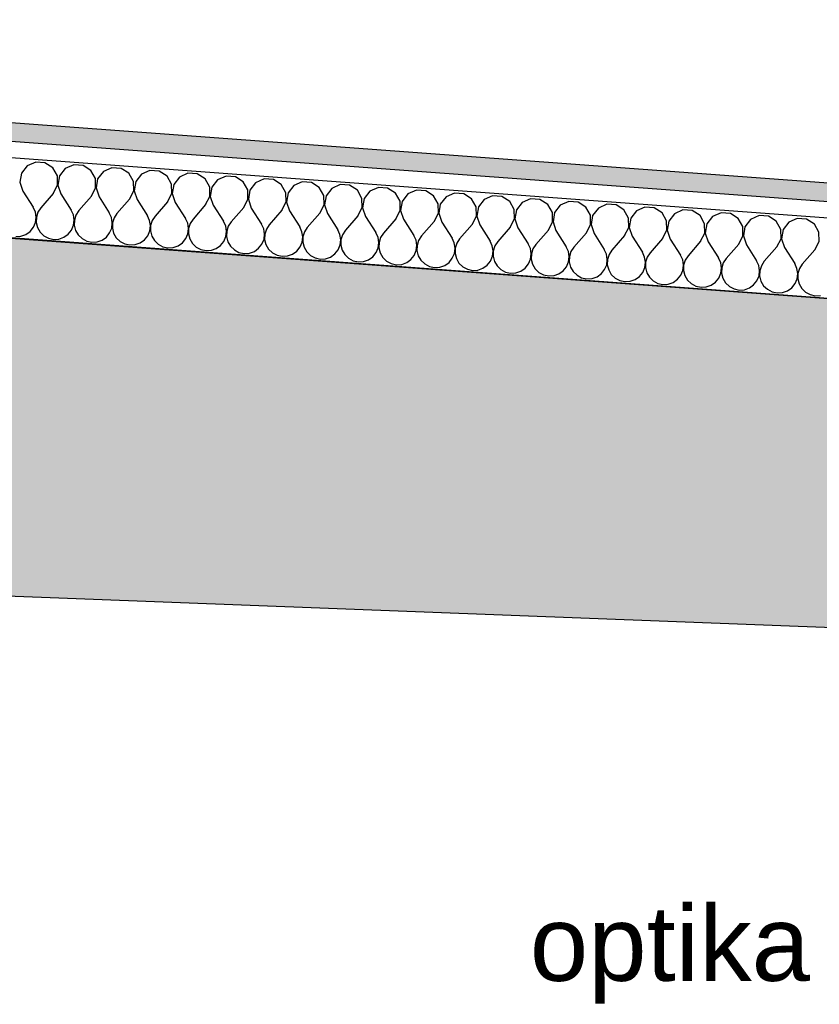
# Model space of a CAD drawing. Extents: x -12025 to 39812, y -28775 to 12.
# Tile 85 of 90: x 29089 to 30685, y -4693 to -2728. Entities that reach past the tile are written whole.
import ezdxf
from ezdxf.enums import TextEntityAlignment as Align

# ---------------------------------------------------------------- set-up
doc = ezdxf.new("R2010")
doc.units = 0
doc.header["$MEASUREMENT"] = 0
doc.layers.add('OÚ Dukovany půdorys kóty 1NP', color=7, linetype='Continuous')
doc.layers.add('OÚ Dukovany půdorys podklad 1NP', color=7, linetype='Continuous')
doc.styles.add('Arial', font='txt')

msp = doc.modelspace()

# ---------------------------------------------------------------- hatches: boundary and pattern name
at = {"layer": 'OÚ Dukovany půdorys podklad 1NP', "linetype": 'Continuous'}
h = msp.add_hatch(dxfattribs=at)
h.set_pattern_fill('OMÍTKA_01', color=21, style=0, pattern_type=2)
h.set_pattern_definition([(0, (0, 0), (0, 86.60254), [0, -50]), (0, (25, 43.3), (0, 86.60254), [0, -50])])
edge = h.paths.add_edge_path()
edge.add_spline(control_points=[(26292.6, -2728.3), (26292.6, -2728.3), (26289.7, -2764.7), (26289.7, -2764.7)], knot_values=[0, 0, 0, 0, 1, 1, 1, 1], degree=3, periodic=0)
edge.add_spline(control_points=[(26289.7, -2764.7), (26289.7, -2764.7), (32190.2, -3201.5), (32190.2, -3201.5)], knot_values=[0, 0, 0, 0, 1, 1, 1, 1], degree=3, periodic=0)
edge.add_spline(control_points=[(32190.2, -3201.5), (32190.2, -3201.5), (32190.2, -3164.8), (32190.2, -3164.8)], knot_values=[0, 0, 0, 0, 1, 1, 1, 1], degree=3, periodic=0)
edge.add_spline(control_points=[(32190.2, -3164.8), (32190.2, -3164.8), (26292.6, -2728.3), (26292.6, -2728.3)], knot_values=[0, 0, 0, 0, 1, 1, 1, 1], degree=3, periodic=0)
edge.add_spline(control_points=[(26292.6, -2728.3), (26292.6, -2728.3), (26292.6, -2728.3), (26292.6, -2728.3)], knot_values=[0, 0, 0, 0, 1, 1, 1, 1], degree=3, periodic=0)

# ---------------------------------------------------------------- linework, layer by layer
at = {"layer": 'OÚ Dukovany půdorys podklad 1NP', "color": 1, "linetype": 'Continuous'}
for p, q in [((32190.2, -3164.8), (26292.6, -2728.3)), ((26289.7, -2764.7), (32190.2, -3201.5)), ((32190.2, -3234.6), (25979.6, -2774.8)), ((25966.8, -2934.3), (31997.5, -3380.7))]:
    msp.add_line(p, q, dxfattribs=at)
at = {"layer": 'OÚ Dukovany půdorys podklad 1NP', "color": 7, "linetype": 'Continuous'}
for p, q in [((31997.5, -3380.7), (26370.7, -2963.7)), ((26378.8, -3776.6), (31497.2, -3970.8))]:
    msp.add_line(p, q, dxfattribs=at)
at = {"layer": 'OÚ Dukovany půdorys podklad 1NP', "color": 21, "linetype": 'Continuous'}
for p, q in [((29104.4, -3019.9), (29093, -3034.5)), ((29121.4, -3012.4), (29104.4, -3019.9)), ((29139.9, -3013.7), (29121.4, -3012.4)), ((29155.5, -3023.7), (29139.9, -3013.7)), ((29164.6, -3039.8), (29155.5, -3023.7)), ((29180.4, -3025.5), (29169, -3040.2)), ((29197.4, -3018), (29180.4, -3025.5)), ((29215.9, -3019.4), (29197.4, -3018)), ((29231.5, -3029.3), (29215.9, -3019.4)), ((29273.3, -3023.6), (29256.4, -3031.1)), ((29291.8, -3025), (29273.3, -3023.6)), ((29307.5, -3034.9), (29291.8, -3025)), ((29093, -3034.5), (29089.9, -3052.8)), ((29165, -3058.4), (29164.6, -3039.8)), ((29169, -3040.2), (29165.9, -3058.5)), ((29240.6, -3045.5), (29231.5, -3029.3)), ((29241, -3064), (29240.6, -3045.5)), ((29245, -3045.8), (29241.9, -3064.1)), ((29256.4, -3031.1), (29245, -3045.8)), ((29316.6, -3051.1), (29307.5, -3034.9)), ((29332.4, -3036.8), (29321, -3051.4)), ((29349.3, -3029.2), (29332.4, -3036.8)), ((29367.8, -3030.6), (29349.3, -3029.2)), ((29383.5, -3040.6), (29367.8, -3030.6)), ((29392.6, -3056.7), (29383.5, -3040.6)), ((29408.3, -3042.4), (29397, -3057)), ((29425.3, -3034.9), (29408.3, -3042.4)), ((29443.8, -3036.2), (29425.3, -3034.9)), ((29459.5, -3046.2), (29443.8, -3036.2)), ((29501.3, -3040.5), (29484.3, -3048)), ((29519.8, -3041.8), (29501.3, -3040.5)), ((29535.5, -3051.8), (29519.8, -3041.8)), ((29089.9, -3052.8), (29095.8, -3070.4)), ((29156.6, -3074.9), (29165, -3058.4)), ((29165.9, -3058.5), (29171.8, -3076.1)), ((29232.6, -3080.6), (29241, -3064)), ((29241.9, -3064.1), (29247.8, -3081.7)), ((29317, -3069.6), (29316.6, -3051.1)), ((29321, -3051.4), (29317.9, -3069.7)), ((29393, -3075.3), (29392.6, -3056.7)), ((29397, -3057), (29393.8, -3075.3)), ((29468.6, -3062.3), (29459.5, -3046.2)), ((29469, -3080.9), (29468.6, -3062.3)), ((29472.9, -3062.7), (29469.8, -3081)), ((29484.3, -3048), (29472.9, -3062.7)), ((29544.6, -3068), (29535.5, -3051.8)), ((29560.3, -3053.6), (29548.9, -3068.3)), ((29577.3, -3046.1), (29560.3, -3053.6)), ((29595.8, -3047.5), (29577.3, -3046.1)), ((29611.4, -3057.4), (29595.8, -3047.5)), ((29620.5, -3073.6), (29611.4, -3057.4)), ((29636.3, -3059.3), (29624.9, -3073.9)), ((29653.2, -3051.7), (29636.3, -3059.3)), ((29671.8, -3053.1), (29653.2, -3051.7)), ((29687.4, -3063), (29671.8, -3053.1)), ((29696.5, -3079.2), (29687.4, -3063)), ((29712.3, -3064.9), (29700.9, -3079.5)), ((29729.2, -3057.4), (29712.3, -3064.9)), ((29747.7, -3058.7), (29729.2, -3057.4)), ((29763.4, -3068.7), (29747.7, -3058.7)), ((29805.2, -3063), (29788.3, -3070.5)), ((29823.7, -3064.3), (29805.2, -3063)), ((29839.4, -3074.3), (29823.7, -3064.3)), ((29095.8, -3070.4), (29116.4, -3102.5)), ((29156.6, -3074.9), (29131.6, -3103.6)), ((29171.8, -3076.1), (29192.3, -3108.1)), ((29232.6, -3080.6), (29207.5, -3109.3)), ((29247.8, -3081.7), (29268.3, -3113.8)), ((29308.6, -3086.2), (29317, -3069.6)), ((29317.9, -3069.7), (29323.8, -3087.3)), ((29384.5, -3091.8), (29393, -3075.3)), ((29393.8, -3075.3), (29399.7, -3092.9)), ((29460.5, -3097.4), (29469, -3080.9)), ((29469.8, -3081), (29475.7, -3098.6)), ((29544.9, -3086.5), (29544.6, -3068)), ((29548.9, -3068.3), (29545.8, -3086.6)), ((29620.9, -3092.1), (29620.5, -3073.6)), ((29624.9, -3073.9), (29621.8, -3092.2)), ((29696.9, -3097.8), (29696.5, -3079.2)), ((29700.9, -3079.5), (29697.8, -3097.8)), ((29772.5, -3084.8), (29763.4, -3068.7)), ((29772.9, -3103.4), (29772.5, -3084.8)), ((29788.3, -3070.5), (29776.9, -3085.2)), ((29848.5, -3090.5), (29839.4, -3074.3)), ((29864.2, -3076.1), (29852.9, -3090.8)), ((29881.2, -3068.6), (29864.2, -3076.1)), ((29899.7, -3070), (29881.2, -3068.6)), ((29915.4, -3079.9), (29899.7, -3070)), ((29924.5, -3096.1), (29915.4, -3079.9)), ((29940.2, -3081.8), (29928.8, -3096.4)), ((29957.2, -3074.2), (29940.2, -3081.8)), ((29975.7, -3075.6), (29957.2, -3074.2)), ((29991.3, -3085.5), (29975.7, -3075.6)), ((30033.2, -3079.9), (30016.2, -3087.4)), ((30051.7, -3081.2), (30033.2, -3079.9)), ((30067.3, -3091.2), (30051.7, -3081.2)), ((29120.8, -3112.1), (29116.4, -3102.5)), ((29131.6, -3103.6), (29125.8, -3112.4)), ((29308.6, -3086.2), (29283.5, -3114.9)), ((29323.8, -3087.3), (29344.3, -3119.4)), ((29384.5, -3091.8), (29359.5, -3120.5)), ((29399.7, -3092.9), (29420.3, -3125)), ((29460.5, -3097.4), (29435.5, -3126.1)), ((29475.7, -3098.6), (29496.3, -3130.6)), ((29536.5, -3103.1), (29511.5, -3131.8)), ((29536.5, -3103.1), (29544.9, -3086.5)), ((29545.8, -3086.6), (29551.7, -3104.2)), ((29551.7, -3104.2), (29572.3, -3136.3)), ((29612.5, -3108.7), (29620.9, -3092.1)), ((29621.8, -3092.2), (29627.7, -3109.8)), ((29688.5, -3114.3), (29696.9, -3097.8)), ((29697.8, -3097.8), (29703.7, -3115.4)), ((29764.5, -3119.9), (29772.9, -3103.4)), ((29776.9, -3085.2), (29773.8, -3103.5)), ((29773.8, -3103.5), (29779.7, -3121.1)), ((29848.9, -3109), (29848.5, -3090.5)), ((29852.9, -3090.8), (29849.7, -3109.1)), ((29924.9, -3114.6), (29924.5, -3096.1)), ((29928.8, -3096.4), (29925.7, -3114.7)), ((30000.5, -3101.7), (29991.3, -3085.5)), ((30000.8, -3120.3), (30000.5, -3101.7)), ((30004.8, -3102), (30001.7, -3120.3)), ((30016.2, -3087.4), (30004.8, -3102)), ((30076.4, -3107.3), (30067.3, -3091.2)), ((30092.2, -3093), (30080.8, -3107.7)), ((30109.1, -3085.5), (30092.2, -3093)), ((30127.6, -3086.8), (30109.1, -3085.5)), ((30143.3, -3096.8), (30127.6, -3086.8)), ((30152.4, -3113), (30143.3, -3096.8)), ((30168.2, -3098.6), (30156.8, -3113.3)), ((30185.1, -3091.1), (30168.2, -3098.6)), ((30203.6, -3092.5), (30185.1, -3091.1)), ((30219.3, -3102.4), (30203.6, -3092.5)), ((30228.4, -3118.6), (30219.3, -3102.4)), ((30244.2, -3104.3), (30232.8, -3118.9)), ((30261.1, -3096.7), (30244.2, -3104.3)), ((30279.6, -3098.1), (30261.1, -3096.7)), ((30295.3, -3108), (30279.6, -3098.1)), ((30337.1, -3102.3), (30320.1, -3109.9)), ((30355.6, -3103.7), (30337.1, -3102.3)), ((30371.3, -3113.7), (30355.6, -3103.7)), ((29122.4, -3122.4), (29120.8, -3112.1)), ((29121.1, -3132.9), (29122.4, -3122.4)), ((29122.7, -3122.5), (29122.4, -3133)), ((29125.8, -3112.4), (29122.7, -3122.5)), ((29196.7, -3117.7), (29192.3, -3108.1)), ((29198.4, -3128.1), (29196.7, -3117.7)), ((29201.8, -3118.1), (29198.7, -3128.1)), ((29207.5, -3109.3), (29201.8, -3118.1)), ((29272.7, -3123.3), (29268.3, -3113.8)), ((29274.3, -3133.7), (29272.7, -3123.3)), ((29277.8, -3123.7), (29274.6, -3133.7)), ((29283.5, -3114.9), (29277.8, -3123.7)), ((29348.7, -3128.9), (29344.3, -3119.4)), ((29359.5, -3120.5), (29353.8, -3129.3)), ((29612.5, -3108.7), (29587.5, -3137.4)), ((29627.7, -3109.8), (29648.2, -3141.9)), ((29688.5, -3114.3), (29663.4, -3143)), ((29703.7, -3115.4), (29724.2, -3147.5)), ((29764.5, -3119.9), (29739.4, -3148.6)), ((29779.7, -3121.1), (29800.2, -3153.1)), ((29840.4, -3125.6), (29848.9, -3109)), ((29849.7, -3109.1), (29855.6, -3126.7)), ((29916.4, -3131.2), (29924.9, -3114.6)), ((29925.7, -3114.7), (29931.6, -3132.3)), ((29992.4, -3136.8), (30000.8, -3120.3)), ((30001.7, -3120.3), (30007.6, -3137.9)), ((30076.8, -3125.9), (30076.4, -3107.3)), ((30080.8, -3107.7), (30077.7, -3126)), ((30152.8, -3131.5), (30152.4, -3113)), ((30156.8, -3113.3), (30153.7, -3131.6)), ((30228.8, -3137.1), (30228.4, -3118.6)), ((30232.8, -3118.9), (30229.7, -3137.2)), ((30304.4, -3124.2), (30295.3, -3108)), ((30304.8, -3142.8), (30304.4, -3124.2)), ((30320.1, -3109.9), (30308.7, -3124.5)), ((30380.4, -3129.8), (30371.3, -3113.7)), ((30396.1, -3115.5), (30384.7, -3130.2)), ((30413.1, -3108), (30396.1, -3115.5)), ((30431.6, -3109.3), (30413.1, -3108)), ((30447.2, -3119.3), (30431.6, -3109.3)), ((30456.3, -3135.5), (30447.2, -3119.3)), ((30472.1, -3121.1), (30460.7, -3135.8)), ((30489.1, -3113.6), (30472.1, -3121.1)), ((30507.6, -3115), (30489.1, -3113.6)), ((30523.2, -3124.9), (30507.6, -3115)), ((30565, -3119.2), (30548.1, -3126.8)), ((30583.5, -3120.6), (30565, -3119.2)), ((30599.2, -3130.5), (30583.5, -3120.6)), ((29110.4, -3150.8), (29117, -3142.6)), ((29117, -3142.6), (29121.1, -3132.9)), ((29122.4, -3133), (29125, -3143.2)), ((29125, -3143.2), (29130.3, -3152.2)), ((29193, -3148.2), (29197.1, -3138.5)), ((29197.1, -3138.5), (29198.4, -3128.1)), ((29198.7, -3128.1), (29198.4, -3138.6)), ((29198.4, -3138.6), (29201, -3148.8)), ((29273.1, -3144.1), (29274.3, -3133.7)), ((29274.6, -3133.7), (29274.4, -3144.2)), ((29350.3, -3139.3), (29348.7, -3128.9)), ((29349, -3149.8), (29350.3, -3139.3)), ((29350.6, -3139.3), (29350.4, -3149.9)), ((29353.8, -3129.3), (29350.6, -3139.3)), ((29424.7, -3134.6), (29420.3, -3125)), ((29426.3, -3144.9), (29424.7, -3134.6)), ((29429.7, -3134.9), (29426.6, -3145)), ((29435.5, -3126.1), (29429.7, -3134.9)), ((29500.7, -3140.2), (29496.3, -3130.6)), ((29502.3, -3150.6), (29500.7, -3140.2)), ((29505.7, -3140.6), (29502.6, -3150.6)), ((29511.5, -3131.8), (29505.7, -3140.6)), ((29576.6, -3145.8), (29572.3, -3136.3)), ((29587.5, -3137.4), (29581.7, -3146.2)), ((29652.6, -3151.4), (29648.2, -3141.9)), ((29663.4, -3143), (29657.7, -3151.8)), ((29840.4, -3125.6), (29815.4, -3154.3)), ((29855.6, -3126.7), (29876.2, -3158.8)), ((29916.4, -3131.2), (29891.4, -3159.9)), ((29931.6, -3132.3), (29952.2, -3164.4)), ((29992.4, -3136.8), (29967.4, -3165.5)), ((30007.6, -3137.9), (30028.2, -3170)), ((30068.4, -3142.4), (30043.3, -3171.1)), ((30068.4, -3142.4), (30076.8, -3125.9)), ((30077.7, -3126), (30083.6, -3143.6)), ((30083.6, -3143.6), (30104.1, -3175.6)), ((30144.4, -3148.1), (30152.8, -3131.5)), ((30153.7, -3131.6), (30159.6, -3149.2)), ((30220.4, -3153.7), (30228.8, -3137.1)), ((30229.7, -3137.2), (30235.6, -3154.8)), ((30296.3, -3159.3), (30304.8, -3142.8)), ((30308.7, -3124.5), (30305.6, -3142.8)), ((30305.6, -3142.8), (30311.5, -3160.4)), ((30380.7, -3148.4), (30380.4, -3129.8)), ((30384.7, -3130.2), (30381.6, -3148.5)), ((30456.7, -3154), (30456.3, -3135.5)), ((30460.7, -3135.8), (30457.6, -3154.1)), ((30532.3, -3141.1), (30523.2, -3124.9)), ((30532.7, -3159.6), (30532.3, -3141.1)), ((30536.7, -3141.4), (30533.6, -3159.7)), ((30548.1, -3126.8), (30536.7, -3141.4)), ((30608.3, -3146.7), (30599.2, -3130.5)), ((30624.1, -3132.4), (30612.7, -3147)), ((30641, -3124.8), (30624.1, -3132.4)), ((30659.5, -3126.2), (30641, -3124.8)), ((30675.2, -3136.2), (30659.5, -3126.2)), ((30684.3, -3152.3), (30675.2, -3136.2)), ((29081.5, -3161.1), (29092, -3160.4)), ((29092, -3160.4), (29101.9, -3156.9)), ((29101.9, -3156.9), (29110.4, -3150.8)), ((29130.3, -3152.2), (29137.9, -3159.5)), ((29137.9, -3159.5), (29147.2, -3164.5)), ((29167.9, -3166), (29177.8, -3162.5)), ((29177.8, -3162.5), (29186.4, -3156.4)), ((29186.4, -3156.4), (29193, -3148.2)), ((29201, -3148.8), (29206.3, -3157.9)), ((29206.3, -3157.9), (29213.9, -3165.1)), ((29253.8, -3168.1), (29262.4, -3162)), ((29262.4, -3162), (29269, -3153.8)), ((29269, -3153.8), (29273.1, -3144.1)), ((29274.4, -3144.2), (29277, -3154.4)), ((29277, -3154.4), (29282.3, -3163.5)), ((29282.3, -3163.5), (29289.9, -3170.8)), ((29338.4, -3167.6), (29344.9, -3159.4)), ((29344.9, -3159.4), (29349, -3149.8)), ((29350.4, -3149.9), (29353, -3160)), ((29353, -3160), (29358.3, -3169.1)), ((29420.9, -3165.1), (29425, -3155.4)), ((29425, -3155.4), (29426.3, -3144.9)), ((29426.6, -3145), (29426.3, -3155.5)), ((29426.3, -3155.5), (29429, -3165.7)), ((29496.9, -3170.7), (29501, -3161)), ((29501, -3161), (29502.3, -3150.6)), ((29502.6, -3150.6), (29502.3, -3161.1)), ((29502.3, -3161.1), (29504.9, -3171.3)), ((29578.3, -3156.2), (29576.6, -3145.8)), ((29577, -3166.6), (29578.3, -3156.2)), ((29578.6, -3156.2), (29578.3, -3166.7)), ((29581.7, -3146.2), (29578.6, -3156.2)), ((29654.2, -3161.8), (29652.6, -3151.4)), ((29653, -3172.3), (29654.2, -3161.8)), ((29654.6, -3161.8), (29654.3, -3172.4)), ((29657.7, -3151.8), (29654.6, -3161.8)), ((29728.6, -3157.1), (29724.2, -3147.5)), ((29730.2, -3167.4), (29728.6, -3157.1)), ((29733.7, -3157.4), (29730.5, -3167.5)), ((29739.4, -3148.6), (29733.7, -3157.4)), ((29804.6, -3162.7), (29800.2, -3153.1)), ((29806.2, -3173.1), (29804.6, -3162.7)), ((29809.6, -3163.1), (29806.5, -3173.1)), ((29815.4, -3154.3), (29809.6, -3163.1)), ((29880.6, -3168.3), (29876.2, -3158.8)), ((29891.4, -3159.9), (29885.6, -3168.7)), ((30144.4, -3148.1), (30119.3, -3176.8)), ((30159.6, -3149.2), (30180.1, -3181.3)), ((30220.4, -3153.7), (30195.3, -3182.4)), ((30235.6, -3154.8), (30256.1, -3186.9)), ((30296.3, -3159.3), (30271.3, -3188)), ((30311.5, -3160.4), (30332.1, -3192.5)), ((30372.3, -3164.9), (30380.7, -3148.4)), ((30381.6, -3148.5), (30387.5, -3166.1)), ((30448.3, -3170.6), (30456.7, -3154)), ((30457.6, -3154.1), (30463.5, -3171.7)), ((30524.3, -3176.2), (30532.7, -3159.6)), ((30533.6, -3159.7), (30539.5, -3177.3)), ((30608.7, -3165.3), (30608.3, -3146.7)), ((30612.7, -3147), (30609.6, -3165.3)), ((30684.7, -3170.9), (30684.3, -3152.3)), ((29147.2, -3164.5), (29157.4, -3166.7)), ((29157.4, -3166.7), (29167.9, -3166)), ((29213.9, -3165.1), (29223.2, -3170.1)), ((29223.2, -3170.1), (29233.4, -3172.3)), ((29233.4, -3172.3), (29243.9, -3171.6)), ((29243.9, -3171.6), (29253.8, -3168.1)), ((29289.9, -3170.8), (29299.1, -3175.7)), ((29299.1, -3175.7), (29309.4, -3177.9)), ((29309.4, -3177.9), (29319.9, -3177.2)), ((29319.9, -3177.2), (29329.8, -3173.7)), ((29329.8, -3173.7), (29338.4, -3167.6)), ((29358.3, -3169.1), (29365.8, -3176.4)), ((29365.8, -3176.4), (29375.1, -3181.3)), ((29375.1, -3181.3), (29385.4, -3183.5)), ((29385.4, -3183.5), (29395.9, -3182.9)), ((29395.9, -3182.9), (29405.8, -3179.4)), ((29405.8, -3179.4), (29414.4, -3173.3)), ((29414.4, -3173.3), (29420.9, -3165.1)), ((29429, -3165.7), (29434.3, -3174.7)), ((29434.3, -3174.7), (29441.8, -3182)), ((29441.8, -3182), (29451.1, -3187)), ((29481.8, -3185), (29490.3, -3178.9)), ((29490.3, -3178.9), (29496.9, -3170.7)), ((29504.9, -3171.3), (29510.2, -3180.4)), ((29510.2, -3180.4), (29517.8, -3187.6)), ((29566.3, -3184.5), (29572.9, -3176.3)), ((29572.9, -3176.3), (29577, -3166.6)), ((29578.3, -3166.7), (29580.9, -3176.9)), ((29580.9, -3176.9), (29586.2, -3186)), ((29642.3, -3190.1), (29648.9, -3181.9)), ((29648.9, -3181.9), (29653, -3172.3)), ((29654.3, -3172.4), (29656.9, -3182.5)), ((29656.9, -3182.5), (29662.2, -3191.6)), ((29724.9, -3187.6), (29728.9, -3177.9)), ((29728.9, -3177.9), (29730.2, -3167.4)), ((29730.5, -3167.5), (29730.3, -3178)), ((29730.3, -3178), (29732.9, -3188.2)), ((29804.9, -3183.5), (29806.2, -3173.1)), ((29806.5, -3173.1), (29806.3, -3183.6)), ((29882.2, -3178.7), (29880.6, -3168.3)), ((29880.9, -3189.1), (29882.2, -3178.7)), ((29882.5, -3178.7), (29882.2, -3189.2)), ((29885.6, -3168.7), (29882.5, -3178.7)), ((29956.6, -3173.9), (29952.2, -3164.4)), ((29958.2, -3184.3), (29956.6, -3173.9)), ((29961.6, -3174.3), (29958.5, -3184.3)), ((29967.4, -3165.5), (29961.6, -3174.3)), ((30032.5, -3179.6), (30028.2, -3170)), ((30034.2, -3189.9), (30032.5, -3179.6)), ((30037.6, -3179.9), (30034.5, -3190)), ((30043.3, -3171.1), (30037.6, -3179.9)), ((30108.5, -3185.2), (30104.1, -3175.6)), ((30119.3, -3176.8), (30113.6, -3185.6)), ((30184.5, -3190.8), (30180.1, -3181.3)), ((30195.3, -3182.4), (30189.6, -3191.2)), ((30372.3, -3164.9), (30347.3, -3193.6)), ((30387.5, -3166.1), (30408.1, -3198.1)), ((30448.3, -3170.6), (30423.3, -3199.3)), ((30463.5, -3171.7), (30484, -3203.8)), ((30524.3, -3176.2), (30499.2, -3204.9)), ((30539.5, -3177.3), (30560, -3209.4)), ((30600.3, -3181.8), (30575.2, -3210.5)), ((30600.3, -3181.8), (30608.7, -3165.3)), ((30609.6, -3165.3), (30615.5, -3182.9)), ((30615.5, -3182.9), (30636, -3215)), ((30676.3, -3187.4), (30684.7, -3170.9)), ((29451.1, -3187), (29461.4, -3189.2)), ((29461.4, -3189.2), (29471.9, -3188.5)), ((29471.9, -3188.5), (29481.8, -3185)), ((29517.8, -3187.6), (29527.1, -3192.6)), ((29527.1, -3192.6), (29537.4, -3194.8)), ((29537.4, -3194.8), (29547.9, -3194.1)), ((29547.9, -3194.1), (29557.8, -3190.6)), ((29557.8, -3190.6), (29566.3, -3184.5)), ((29586.2, -3186), (29593.8, -3193.3)), ((29593.8, -3193.3), (29603.1, -3198.2)), ((29603.1, -3198.2), (29613.3, -3200.4)), ((29613.3, -3200.4), (29623.8, -3199.7)), ((29623.8, -3199.7), (29633.7, -3196.2)), ((29633.7, -3196.2), (29642.3, -3190.1)), ((29662.2, -3191.6), (29669.8, -3198.9)), ((29669.8, -3198.9), (29679.1, -3203.8)), ((29699.8, -3205.4), (29709.7, -3201.9)), ((29709.7, -3201.9), (29718.3, -3195.8)), ((29718.3, -3195.8), (29724.9, -3187.6)), ((29732.9, -3188.2), (29738.2, -3197.2)), ((29738.2, -3197.2), (29745.8, -3204.5)), ((29785.7, -3207.5), (29794.3, -3201.4)), ((29794.3, -3201.4), (29800.8, -3193.2)), ((29800.8, -3193.2), (29804.9, -3183.5)), ((29806.3, -3183.6), (29808.9, -3193.8)), ((29808.9, -3193.8), (29814.2, -3202.9)), ((29814.2, -3202.9), (29821.7, -3210.1)), ((29870.3, -3207), (29876.8, -3198.8)), ((29876.8, -3198.8), (29880.9, -3189.1)), ((29882.2, -3189.2), (29884.8, -3199.4)), ((29884.8, -3199.4), (29890.1, -3208.5)), ((29952.8, -3204.4), (29956.9, -3194.8)), ((29956.9, -3194.8), (29958.2, -3184.3)), ((29958.5, -3184.3), (29958.2, -3194.8)), ((29958.2, -3194.8), (29960.8, -3205)), ((30028.8, -3210.1), (30032.9, -3200.4)), ((30032.9, -3200.4), (30034.2, -3189.9)), ((30034.5, -3190), (30034.2, -3200.5)), ((30034.2, -3200.5), (30036.8, -3210.7)), ((30110.1, -3195.6), (30108.5, -3185.2)), ((30108.9, -3206), (30110.1, -3195.6)), ((30110.5, -3195.6), (30110.2, -3206.1)), ((30113.6, -3185.6), (30110.5, -3195.6)), ((30186.1, -3201.2), (30184.5, -3190.8)), ((30184.8, -3211.6), (30186.1, -3201.2)), ((30186.4, -3201.2), (30186.2, -3211.7)), ((30189.6, -3191.2), (30186.4, -3201.2)), ((30260.5, -3196.4), (30256.1, -3186.9)), ((30262.1, -3206.8), (30260.5, -3196.4)), ((30265.5, -3196.8), (30262.4, -3206.8)), ((30271.3, -3188), (30265.5, -3196.8)), ((30336.5, -3202.1), (30332.1, -3192.5)), ((30338.1, -3212.4), (30336.5, -3202.1)), ((30341.5, -3202.4), (30338.4, -3212.5)), ((30347.3, -3193.6), (30341.5, -3202.4)), ((30412.5, -3207.7), (30408.1, -3198.1)), ((30423.3, -3199.3), (30417.5, -3208.1)), ((30676.3, -3187.4), (30651.2, -3216.1)), ((29679.1, -3203.8), (29689.3, -3206)), ((29689.3, -3206), (29699.8, -3205.4)), ((29745.8, -3204.5), (29755, -3209.5)), ((29755, -3209.5), (29765.3, -3211.7)), ((29765.3, -3211.7), (29775.8, -3211)), ((29775.8, -3211), (29785.7, -3207.5)), ((29821.7, -3210.1), (29831, -3215.1)), ((29831, -3215.1), (29841.3, -3217.3)), ((29841.3, -3217.3), (29851.8, -3216.6)), ((29851.8, -3216.6), (29861.7, -3213.1)), ((29861.7, -3213.1), (29870.3, -3207)), ((29890.1, -3208.5), (29897.7, -3215.8)), ((29897.7, -3215.8), (29907, -3220.7)), ((29907, -3220.7), (29917.3, -3222.9)), ((29917.3, -3222.9), (29927.8, -3222.2)), ((29927.8, -3222.2), (29937.7, -3218.7)), ((29937.7, -3218.7), (29946.2, -3212.6)), ((29946.2, -3212.6), (29952.8, -3204.4)), ((29960.8, -3205), (29966.1, -3214.1)), ((29966.1, -3214.1), (29973.7, -3221.4)), ((29973.7, -3221.4), (29983, -3226.3)), ((30013.7, -3224.3), (30022.2, -3218.3)), ((30022.2, -3218.3), (30028.8, -3210.1)), ((30036.8, -3210.7), (30042.1, -3219.7)), ((30042.1, -3219.7), (30049.7, -3227)), ((30098.2, -3223.9), (30104.8, -3215.7)), ((30104.8, -3215.7), (30108.9, -3206)), ((30110.2, -3206.1), (30112.8, -3216.3)), ((30112.8, -3216.3), (30118.1, -3225.4)), ((30174.2, -3229.5), (30180.8, -3221.3)), ((30180.8, -3221.3), (30184.8, -3211.6)), ((30186.2, -3211.7), (30188.8, -3221.9)), ((30188.8, -3221.9), (30194.1, -3231)), ((30256.7, -3226.9), (30260.8, -3217.2)), ((30260.8, -3217.2), (30262.1, -3206.8)), ((30262.4, -3206.8), (30262.1, -3217.3)), ((30262.1, -3217.3), (30264.8, -3227.5)), ((30336.8, -3222.9), (30338.1, -3212.4)), ((30338.4, -3212.5), (30338.1, -3223)), ((30414.1, -3218.1), (30412.5, -3207.7)), ((30412.8, -3228.5), (30414.1, -3218.1)), ((30414.4, -3218.1), (30414.1, -3228.6)), ((30417.5, -3208.1), (30414.4, -3218.1)), ((30488.4, -3213.3), (30484, -3203.8)), ((30490.1, -3223.7), (30488.4, -3213.3)), ((30493.5, -3213.7), (30490.4, -3223.7)), ((30499.2, -3204.9), (30493.5, -3213.7)), ((30564.4, -3218.9), (30560, -3209.4)), ((30566, -3229.3), (30564.4, -3218.9)), ((30569.5, -3219.3), (30566.3, -3229.3)), ((30575.2, -3210.5), (30569.5, -3219.3)), ((30640.4, -3224.6), (30636, -3215)), ((30651.2, -3216.1), (30645.5, -3224.9)), ((29983, -3226.3), (29993.3, -3228.5)), ((29993.3, -3228.5), (30003.7, -3227.9)), ((30003.7, -3227.9), (30013.7, -3224.3)), ((30049.7, -3227), (30059, -3232)), ((30059, -3232), (30069.2, -3234.2)), ((30069.2, -3234.2), (30079.7, -3233.5)), ((30079.7, -3233.5), (30089.6, -3230)), ((30089.6, -3230), (30098.2, -3223.9)), ((30118.1, -3225.4), (30125.7, -3232.6)), ((30125.7, -3232.6), (30134.9, -3237.6)), ((30134.9, -3237.6), (30145.2, -3239.8)), ((30145.2, -3239.8), (30155.7, -3239.1)), ((30155.7, -3239.1), (30165.6, -3235.6)), ((30165.6, -3235.6), (30174.2, -3229.5)), ((30194.1, -3231), (30201.7, -3238.3)), ((30201.7, -3238.3), (30210.9, -3243.2)), ((30231.7, -3244.7), (30241.6, -3241.2)), ((30241.6, -3241.2), (30250.2, -3235.1)), ((30250.2, -3235.1), (30256.7, -3226.9)), ((30264.8, -3227.5), (30270.1, -3236.6)), ((30270.1, -3236.6), (30277.6, -3243.9)), ((30317.6, -3246.8), (30326.1, -3240.8)), ((30326.1, -3240.8), (30332.7, -3232.6)), ((30332.7, -3232.6), (30336.8, -3222.9)), ((30338.1, -3223), (30340.7, -3233.2)), ((30340.7, -3233.2), (30346, -3242.2)), ((30346, -3242.2), (30353.6, -3249.5)), ((30402.1, -3246.4), (30408.7, -3238.2)), ((30408.7, -3238.2), (30412.8, -3228.5)), ((30414.1, -3228.6), (30416.7, -3238.8)), ((30416.7, -3238.8), (30422, -3247.9)), ((30484.7, -3243.8), (30488.8, -3234.1)), ((30488.8, -3234.1), (30490.1, -3223.7)), ((30490.4, -3223.7), (30490.1, -3234.2)), ((30490.1, -3234.2), (30492.7, -3244.4)), ((30560.7, -3249.4), (30564.8, -3239.7)), ((30564.8, -3239.7), (30566, -3229.3)), ((30566.3, -3229.3), (30566.1, -3239.8)), ((30566.1, -3239.8), (30568.7, -3250)), ((30642, -3234.9), (30640.4, -3224.6)), ((30640.7, -3245.4), (30642, -3234.9)), ((30642.3, -3235), (30642.1, -3245.5)), ((30645.5, -3224.9), (30642.3, -3235)), ((30210.9, -3243.2), (30221.2, -3245.4)), ((30221.2, -3245.4), (30231.7, -3244.7)), ((30277.6, -3243.9), (30286.9, -3248.8)), ((30286.9, -3248.8), (30297.2, -3251)), ((30297.2, -3251), (30307.7, -3250.4)), ((30307.7, -3250.4), (30317.6, -3246.8)), ((30353.6, -3249.5), (30362.9, -3254.5)), ((30362.9, -3254.5), (30373.2, -3256.7)), ((30373.2, -3256.7), (30383.7, -3256)), ((30383.7, -3256), (30393.6, -3252.5)), ((30393.6, -3252.5), (30402.1, -3246.4)), ((30422, -3247.9), (30429.6, -3255.1)), ((30429.6, -3255.1), (30438.9, -3260.1)), ((30438.9, -3260.1), (30449.2, -3262.3)), ((30449.2, -3262.3), (30459.6, -3261.6)), ((30459.6, -3261.6), (30469.5, -3258.1)), ((30469.5, -3258.1), (30478.1, -3252)), ((30478.1, -3252), (30484.7, -3243.8)), ((30492.7, -3244.4), (30498, -3253.5)), ((30498, -3253.5), (30505.6, -3260.8)), ((30505.6, -3260.8), (30514.9, -3265.7)), ((30545.5, -3263.7), (30554.1, -3257.6)), ((30554.1, -3257.6), (30560.7, -3249.4)), ((30568.7, -3250), (30574, -3259.1)), ((30574, -3259.1), (30581.6, -3266.4)), ((30630.1, -3263.3), (30636.7, -3255.1)), ((30636.7, -3255.1), (30640.7, -3245.4)), ((30642.1, -3245.5), (30644.7, -3255.6)), ((30644.7, -3255.6), (30650, -3264.7)), ((30514.9, -3265.7), (30525.1, -3267.9)), ((30525.1, -3267.9), (30535.6, -3267.2)), ((30535.6, -3267.2), (30545.5, -3263.7)), ((30581.6, -3266.4), (30590.8, -3271.3)), ((30590.8, -3271.3), (30601.1, -3273.5)), ((30601.1, -3273.5), (30611.6, -3272.9)), ((30611.6, -3272.9), (30621.5, -3269.3)), ((30621.5, -3269.3), (30630.1, -3263.3)), ((30650, -3264.7), (30657.5, -3272)), ((30657.5, -3272), (30666.8, -3277)), ((30666.8, -3277), (30677.1, -3279.2)), ((30677.1, -3279.2), (30687.6, -3278.5))]:
    msp.add_line(p, q, dxfattribs=at)
at = {"layer": 'OÚ Dukovany půdorys podklad 1NP', "color": 254, "linetype": 'Continuous'}
msp.add_solid([(31997.5, -3380.7), (26370.7, -2963.7), (31997.7, -3989.8), (26378.8, -3776.6)], dxfattribs=at)

# ---------------------------------------------------------------- texts
at = {"layer": 'OÚ Dukovany půdorys kóty 1NP', "color": 154, "linetype": 'Continuous', "style": 'Arial'}
msp.add_text('optika na půdu ', height=150, dxfattribs=at).set_placement((30823.9, -4646.5), align=Align.CENTER)

doc.saveas('drawing.dxf')
